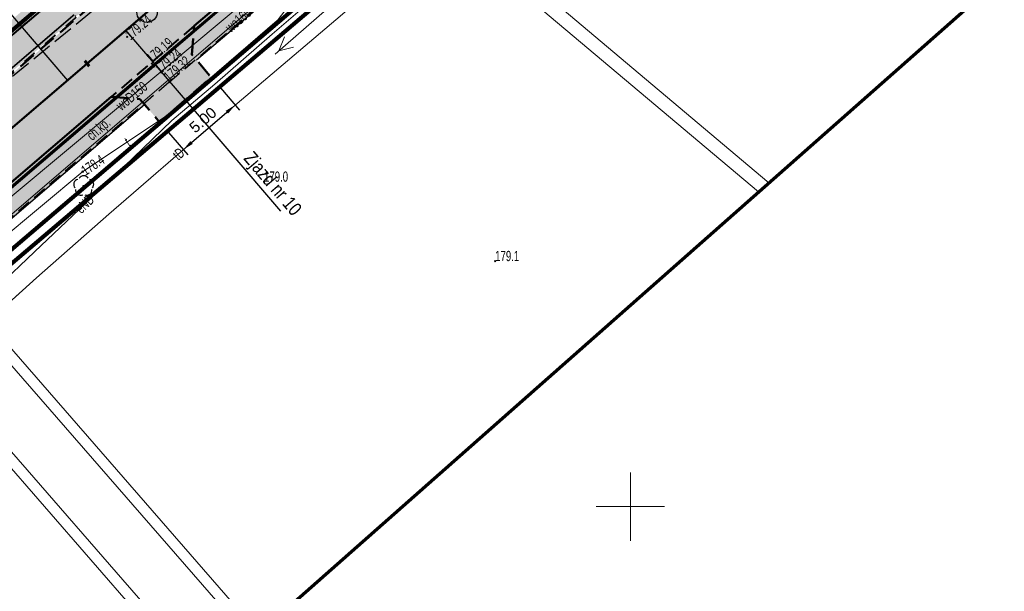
# Model space of a CAD drawing. Header units: metres. Extents: x 7429064 to 7431133, y 5709479 to 5714472.
# Tile 96 of 140: x 7429705 to 7429777, y 5709994 to 5710036. Entities that reach past the tile are written whole.
import ezdxf
from ezdxf.enums import TextEntityAlignment as Align

# ---------------------------------------------------------------- set-up
doc = ezdxf.new("R2010")
doc.units = ezdxf.units.M
for name, pattern in [('1', [0]), ('12', [3, 1, -1, 0, -1]), ('2_KTCR02', [1.5, 1, -0.5]), ('2_KTJZ01', [2, 1.5, -0.5]), ('2_KTKR01', [0]), ('3_14', [1, -1]), ('3_KTCR02', [1.5, 1, -0.5]), ('3_KTJZ01', [2, 1.5, -0.5]), ('3_KTKR01', [0]), ('4_SUOP03_17', [0]), ('4_SUPE_01', [0]), ('4_SUPT_01', [0]), ('4_SUPW_01', [0]), ('7_1', [0]), ('7_SUOP03_07', [0]), ('7_SUPE_01', [0]), ('7_SUPT_01', [0]), ('7_SUPW_01', [0]), ('CENTER2', [1.125, 0.75, -0.125, 0.125, -0.125]), ('DASHED', [19.05, 12.7, -6.35]), ('HIDDEN', [0.375, 0.25, -0.125])]:
    doc.linetypes.add(name, pattern=pattern)
for name, color, linetype in [('_1_Mapa', 7, 'Continuous'), ('_1_X-REFY', 7, 'Continuous'), ('C-DROGI-SYTUACJA-ETYKIETY', 7, 'Continuous'), ('D_1_LINIA_OPIS_ZJAZDY', 7, 'Continuous'), ('zzz.gaHSDomyslna', 7, 'Continuous')]:
    doc.layers.add(name, color=color, linetype=linetype)
doc.layers.add('_Brudnopis', color=22, linetype='Continuous', lineweight=50, plot=False)
for name, color, linetype, lineweight in [('_D_7_PAS DROGOWY-LINIA ROZGR TEREN INW', 222, 'HIDDEN', 50), ('_D_7_TEREN NIEZBEDNY DLA OB_BUD', 252, 'HIDDEN', 50), ('_D_8_Wymiary', 7, 'Continuous', 20), ('D_1_LINIA_KRAWĘŻNIK_BET_20_30 WYN 0-2 CM', 5, 'HIDDEN', 40), ('D_1_LINIA_KRAWĘŻNIK_BET_20_30 WYN 12 CM - III', 7, 'Continuous', 50), ('gaPoziome', 7, 'Continuous', 30), ('GMINA_L_0', 252, '12', 35), ('KRAWĘŻNIK BETONOWY 12_25 WYN 0 CM', 250, 'DASHED', 50), ('KRZYZE_L_0', 252, '1', 18), ('KTCR_E_T_1', 252, 'Continuous', 15), ('KTCR_L_1', 252, '2_KTCR02', 30), ('KTJZ_L_0', 252, '2_KTJZ01', 30), ('KTKR_L_0', 252, '2_KTKR01', 30), ('OBOP_T_1', 82, 'Continuous', 30), ('RTPW_T_0', 252, 'Continuous', 15), ('RTPW_T_1', 252, 'Continuous', 15), ('SUOT_L_1', 252, '4_SUOP03_17', 35), ('SUPE_E_T_3', 252, 'Continuous', 15), ('SUPE_L_3', 252, '4_SUPE_01', 18), ('SUPT_E_T_0', 252, 'Continuous', 15), ('SUPT_L_0', 252, '4_SUPT_01', 18), ('SUPW_E_T_0', 252, 'Continuous', 15), ('SUPW_L_0', 252, '4_SUPW_01', 18), ('SUTT_T_0', 252, 'Continuous', 18), ('zakres', 252, 'Continuous', 70)]:
    doc.layers.add(name, color=color, linetype=linetype, lineweight=lineweight)
doc.layers.add('D_1_LINIA_OBRZEŻE_BET_6x30cm - III', color=24, linetype='Continuous', lineweight=30, transparency=0.3)
doc.layers.add('D_2_HECZ_ZJAZDY - KOSTKA BET', color=214, linetype='Continuous', lineweight=13, transparency=0.3)
doc.layers.add('D_2_HECZ_CHODNIK_KOSTKA', color=7, linetype='Continuous', lineweight=0, true_color=0xf7f588, transparency=0.35)
doc.layers.add('D_2_HECZ_JEZDNIA KR3- NOWA KONSTRUKCJA', color=7, linetype='Continuous', lineweight=13, true_color=0x99e6ff, transparency=0.3)
doc.layers.add('DZIALKA_L_0', color=7, linetype='1', lineweight=40, true_color=0x008000)
doc.layers.add('HECZ DROGI ROWEROWE', color=7, linetype='Continuous', lineweight=13, true_color=0xff8a8a)
doc.styles.add('major_arial', font='arial.ttf')
doc.styles.add('Styl Arial', font='arial.ttf', dxfattribs={"width": 0.8, "height": 0.9})
doc.dimstyles.new('major_500', dxfattribs={"dimtxt": 0.8, "dimasz": 0.8, "dimexe": 0.5, "dimexo": 1, "dimgap": 0.3, "dimtad": 1, "dimzin": 1, "dimdsep": 46, "dimtxsty": 'major_arial', "dimcen": 0, "dimse1": 1, "dimse2": 1, "dimaunit": 1, "dimadec": 1, "dimazin": 0, "dimtfac": 1, "dimtix": 1, "dimtmove": 0, "dimatfit": 3, "dimfxl": 2, "dimfxlon": 1, "dimtolj": 1, "dimarcsym": 0})

# ---------------------------------------------------------------- blocks, each defined once
blk = doc.blocks.new('3_OBOP02_01')
at = {"linetype": 'Continuous'}
blk.add_circle((0, 0), 0.045, dxfattribs=at)
for centre, start, end in [((0, 0.375), 30.14012, 149.85988), ((-0.357, 0.116), 102.14447, 221.86002), ((0.357, 0.116), 318.13998, 77.85553), ((-0.22, -0.303), 174.14818, 293.85423), ((0.22, -0.303), 246.14577, 5.85182)]:
    blk.add_arc(centre, 0.375, start, end, dxfattribs=at)
blk = doc.blocks.new('3_RTPW01')
at = {"linetype": 'Continuous'}
blk.add_circle((0, 0), 0.045, dxfattribs=at)
blk = doc.blocks.new('3_RTPW02')
at = {"linetype": 'Continuous'}
blk.add_circle((0, 0), 0.045, dxfattribs=at)
blk = doc.blocks.new('7_SUPS01_07')
at = {"linetype": 'Continuous'}
blk.add_circle((0, 0), 0.0625, dxfattribs=at)
blk = doc.blocks.new('X-ref_MDCP_Szara')
at = {"layer": 'DZIALKA_L_0', "linetype": '1'}
for p, q in [((7429836.45, 5710146.5), (7429660.24, 5709996.55)), ((7429668.8, 5709988.15), (7429832.91, 5710127.96))]:
    blk.add_line(p, q, dxfattribs=at)
at = {"layer": 'GMINA_L_0', "linetype": '12'}
blk.add_line((7429660.24, 5709996.55), (7429836.45, 5710146.5), dxfattribs=at)
at = {"layer": 'KRZYZE_L_0', "linetype": '1'}
for p, q in [((7429750, 5709997.5), (7429750, 5710002.5)), ((7429747.5, 5710000), (7429752.5, 5710000))]:
    blk.add_line(p, q, dxfattribs=at)
at = {"layer": 'KTCR_L_1', "linetype": '3_14'}
for p in [(7429737.95, 5710051.59), (7429691.93, 5710012.33)]:
    blk.add_line(p, (7429715.16, 5710032.17), dxfattribs=at)
at = {"layer": 'KTCR_L_1', "linetype": '3_KTCR02'}
for q in [(7429738.93, 5710050.44), (7429693.03, 5710011.15)]:
    blk.add_line((7429716.29, 5710031.02), q, dxfattribs=at)
at = {"layer": 'KTJZ_L_0', "linetype": '3_KTJZ01'}
for p, q in [((7429737.95, 5710051.59), (7429715.16, 5710032.17)), ((7429687.8, 5710017.54), (7429710.93, 5710036.44)), ((7429715.16, 5710032.17), (7429691.93, 5710012.33))]:
    blk.add_line(p, q, dxfattribs=at)
at = {"layer": 'KTKR_L_0', "linetype": '3_KTKR01'}
for p in [(7429737.95, 5710051.59), (7429691.93, 5710012.33)]:
    blk.add_line(p, (7429715.16, 5710032.17), dxfattribs=at)
at = {"layer": 'SUOT_L_1', "linetype": '7_SUOP03_07'}
blk.add_line((7429716.23, 5710028.66), (7429724.18, 5710035.49), dxfattribs=at)
at = {"layer": 'SUOT_L_1', "linetype": '7_1'}
blk.add_line((7429716.23, 5710028.66), (7429724.18, 5710035.49), dxfattribs=at)
at = {"layer": 'SUPE_L_3', "linetype": '7_SUPE_01'}
for p, q in [((7429723.81, 5710034.53), (7429729.15, 5710039.13)), ((7429724.034, 5710033.068), (7429727.802, 5710036.356)), ((7429719.62, 5710030.86), (7429723.81, 5710034.53)), ((7429724.298, 5710033.299), (7429724.723, 5710034.333)), ((7429724.298, 5710033.299), (7429725.38, 5710033.579)), ((7429716.49, 5710028.22), (7429719.62, 5710030.86)), ((7429711.57, 5710023.5), (7429716.49, 5710028.22)), ((7429706.43, 5710018.62), (7429711.57, 5710023.5)), ((7429700.16, 5710012.66), (7429706.43, 5710018.62))]:
    blk.add_line(p, q, dxfattribs=at)
at = {"layer": 'SUPT_L_0', "linetype": '7_SUPT_01'}
for p, q in [((7429724.18, 5710035.49), (7429727.42, 5710039.77)), ((7429733.19, 5710039.64), (7429728.47, 5710035.58)), ((7429716.23, 5710028.66), (7429724.18, 5710035.49)), ((7429728.47, 5710035.58), (7429719.65, 5710028.09)), ((7429709.97, 5710024.48), (7429716.23, 5710028.66)), ((7429719.65, 5710028.09), (7429711.88, 5710021.36)), ((7429679.55, 5709999.21), (7429709.97, 5710024.48)), ((7429706.58, 5710016.73), (7429711.88, 5710021.36)), ((7429697.61, 5710008.63), (7429706.58, 5710016.73))]:
    blk.add_line(p, q, dxfattribs=at)
at = {"layer": 'SUPW_L_0', "linetype": '7_SUPW_01'}
for p, q in [((7429659.872, 5709982.877), (7429732.87, 5710045.46)), ((7429725.657, 5710040.114), (7429694.747, 5710014.324))]:
    blk.add_line(p, q, dxfattribs=at)
at = {"layer": 'SUPW_L_0', "linetype": '7_1'}
for p, q in [((7429659.872, 5709982.877), (7429732.87, 5710045.46)), ((7429738.916, 5710041.52), (7429760.112, 5710023.673)), ((7429759.354, 5710023.004), (7429738.21, 5710040.808)), ((7429694.747, 5710014.324), (7429725.657, 5710040.114)), ((7429693.294, 5710024.684), (7429722.85, 5709990.774)), ((7429722.25, 5709990.244), (7429692.691, 5710024.159)), ((7429699.654, 5710009.846), (7429719.14, 5709987.498)), ((7429718.54, 5709986.968), (7429699.05, 5710009.321))]:
    blk.add_line(p, q, dxfattribs=at)
at = {"layer": 'zakres', "linetype": 'Continuous', "lineweight": 70, "flags": 128}
blk.add_lwpolyline([(7429664.145, 5709938.943), (7429852.365, 5710105.124), (7429894.812, 5710142.052)], dxfattribs=at)
at = {"layer": 'OBOP_T_1'}
blk.add_blockref('3_OBOP02_01', (7429710.04, 5710023.43), dxfattribs=at)
at = {"layer": 'RTPW_T_0'}
for p in [(7429723.22, 5710023.74), (7429740.117, 5710017.939)]:
    blk.add_blockref('3_RTPW01', p, dxfattribs=at)
at = {"layer": 'RTPW_T_1'}
for p in [(7429713.21, 5710034.33), (7429715.02, 5710032.37), (7429715.16, 5710032.17), (7429716.29, 5710031.02)]:
    blk.add_blockref('3_RTPW02', p, dxfattribs=at)
at = {"layer": 'SUTT_T_0'}
blk.add_blockref('7_SUPS01_07', (7429709.97, 5710024.48), dxfattribs=at)
at = {"layer": 'KTCR_E_T_1', "width": 0.7}
blk.add_text('ch.kp.', height=0.75, rotation=40.9623, dxfattribs=at).set_placement((7429711.177, 5710027.531), align=Align.MIDDLE)
at = {"layer": 'RTPW_T_0', "width": 0.7}
for s, p in [('179.0', (7429723.22, 5710023.74)), ('179.1', (7429740.117, 5710017.939))]:
    blk.add_text(s, height=0.75, dxfattribs=at).set_placement(p)
at = {"layer": 'RTPW_T_1', "width": 0.7}
blk.add_text('179.24', height=0.75, rotation=40.40575, dxfattribs=at).set_placement((7429713.21, 5710034.33), align=Align.MIDDLE_LEFT)
for s, rotation, p in [('179.19', 40.60765, (7429715.02, 5710032.37)), ('179.32', 40.62213, (7429716.29, 5710031.02))]:
    blk.add_text(s, height=0.75, rotation=rotation, dxfattribs=at).set_placement(p)
blk.add_text('179.24', height=0.75, rotation=40.43526, dxfattribs=at).set_placement((7429715.16, 5710032.17), align=Align.TOP_LEFT)
at = {"layer": 'SUPE_E_T_3', "width": 0.7}
blk.add_text('eND', height=0.75, rotation=43.51362, dxfattribs=at).set_placement((7429710.114, 5710022.117), align=Align.MIDDLE)
at = {"layer": 'SUPT_E_T_0', "width": 0.7}
for s, rotation, p in [('t', 33.7323, (7429713.226, 5710026.654)), ('tD', 40.89752, (7429716.976, 5710025.774))]:
    blk.add_text(s, height=0.75, rotation=rotation, dxfattribs=at).set_placement(p, align=Align.MIDDLE)
at = {"layer": 'SUPW_E_T_0', "width": 0.7}
for s, rotation, p in [('wo160', 40.60702, (7429721.329, 5710035.566)), ('woD150', 39.83999, (7429713.545, 5710030.009))]:
    blk.add_text(s, height=0.75, rotation=rotation, dxfattribs=at).set_placement(p, align=Align.MIDDLE)
at = {"layer": 'SUTT_T_0', "width": 0.7}
blk.add_text('178.4', height=0.75, rotation=33.50838, dxfattribs=at).set_placement((7429709.97, 5710024.48), align=Align.MIDDLE_LEFT)
blk = doc.blocks.new('*U286')
at = {"layer": 'zzz.gaHSDomyslna', "color": 140}
for points in [[(22.792, 19.507, 0.12, 0.12, 0), (24.312, 20.807, 0.12, 0.12, 0)], [(18.234, 15.606, 0.12, 0.12, 0), (19.753, 16.906, 0.12, 0.12, 0)]]:
    blk.add_lwpolyline(points, format="xyseb", dxfattribs=at)
blk = doc.blocks.new('gaHSPos')
at = {"color": 0, "linetype": 'Continuous', "lineweight": 0}
blk.add_point((0, 0), dxfattribs=at)
blk = doc.blocks.new('*U247')
at = {"layer": 'zzz.gaHSDomyslna', "color": 140}
for points in [[(5.24, 4.643, 0.12, 0.12, 0), (-0.078, 0.091, 0.12, 0.12, 0)], [(4.636, 3.81, 0.12, 0.12, 0), (5.396, 4.46, 0.12, 0.12, 0)], [(3.117, 2.51, 0.12, 0.12, 0), (3.877, 3.16, 0.12, 0.12, 0)], [(1.598, 1.209, 0.12, 0.12, 0), (2.357, 1.86, 0.12, 0.12, 0)], [(0.078, -0.091, 0.12, 0.12, 0), (0.838, 0.559, 0.12, 0.12, 0)]]:
    blk.add_lwpolyline(points, format="xyseb", dxfattribs=at)
at = {"color": 140}
for p in [(5.318, 4.552), (0, 0)]:
    blk.add_blockref('gaHSPos', p, dxfattribs=at)
blk = doc.blocks.new('X-ref_SOR')
at = {"layer": 'gaPoziome'}
for name, p in [('*U286', (7429687.419, 5710012.817)), ('*U247', (7429704.1, 5710031.305))]:
    blk.add_blockref(name, p, dxfattribs=at)
blk = doc.blocks.new('*D115')
at = {"layer": '_D_8_Wymiary', "color": 0, "lineweight": -2, "transparency": 16777216}
for p, q in [((7429720.028, 5710030.605), (7429721.437, 5710028.966)), ((7429717.925, 5710026.608), (7429720.504, 5710028.824)), ((7429716.236, 5710027.347), (7429717.644, 5710025.707))]:
    blk.add_line(p, q, dxfattribs=at)
at = {"layer": '_D_8_Wymiary', "color": 0, "transparency": 16777216}
for points in [[(7429720.417, 5710028.925), (7429720.591, 5710028.722), (7429721.111, 5710029.345)], [(7429717.838, 5710026.709), (7429718.012, 5710026.507), (7429717.318, 5710026.087)]]:
    blk.add_solid(points, dxfattribs=at)
at = {"layer": 'Defpoints', "color": 0, "transparency": 16777216}
for p in [(7429719.377, 5710031.363), (7429721.111, 5710029.345), (7429715.584, 5710028.105)]:
    blk.add_point(p, dxfattribs=at)
at = {"layer": '_D_8_Wymiary', "color": 0, "transparency": 16777216, "insert": (7429718.753, 5710028.253), "char_height": 0.8, "attachment_point": 5, "rotation": 40.66652, "style": 'major_arial'}
blk.add_mtext('\\A1;5.00', dxfattribs=at)
blk = doc.blocks.new('AeccTickCircle')
at = {"color": 0, "linetype": 'ByBlock', "lineweight": -2}
blk.add_circle((0, 0), 0.5, dxfattribs=at)
blk = doc.blocks.new('AeccTickLine')
at = {"color": 0, "linetype": 'ByBlock', "lineweight": -2}
blk.add_line((0, 1), (0, -1), dxfattribs=at)
blk = doc.blocks.new('OŚ_Dąbrowskiego_1')
at = {"layer": '_D_8_Wymiary', "color": 1, "linetype": 'CENTER2', "lineweight": 35, "flags": 128}
blk.add_lwpolyline([(7429230.998, 5709660.664), (7429273.145, 5709676.622, 0.085629), (7429337.582, 5709714.618), (7429502.301, 5709854.381), (7429714.669, 5710036.139), (7429868.111, 5710165.952)], format="xyb", dxfattribs=at)
at = {"layer": 'C-DROGI-SYTUACJA-ETYKIETY', "color": 7, "linetype": 'Continuous', "lineweight": -3, "xscale": 1.5, "yscale": 1.5, "zscale": 1.5, "rotation": 40.55900962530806}
blk.add_blockref('AeccTickCircle', (7429714.669, 5710036.139), dxfattribs=at)
at = {"layer": 'C-DROGI-SYTUACJA-ETYKIETY', "color": 7, "linetype": 'Continuous', "lineweight": 60, "xscale": 0.25, "yscale": 0.25, "zscale": 0.25, "rotation": 40.55900962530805}
blk.add_blockref('AeccTickLine', (7429710.271, 5710032.375), dxfattribs=at)

msp = doc.modelspace()

# ---------------------------------------------------------------- hatches: boundary and pattern name
at = {"layer": 'D_2_HECZ_CHODNIK_KOSTKA', "transparency": 33554585}
h = msp.add_hatch(color=256, dxfattribs=at)
h.dxf.hatch_style = 1
h.paths.add_polyline_path([(7429638.934, 5709954.087), (7429640.777, 5709951.999), (7429638.441, 5709949.938), (7429636.626, 5709951.994)], flags=16)
edge = h.paths.add_edge_path(flags=16)
edge.add_arc((7429654.582, 5709963.368), 1.5, 0, 360)
h.paths.add_polyline_path([(7429662.693, 5709978.696), (7429660.193, 5709981.617), (7429660.302, 5709983.027), (7429663.87, 5709986.081), (7429664.797, 5709985.745), (7429665.85, 5709979.514), (7429664.189, 5709978.469)], flags=16)
edge = h.paths.add_edge_path(flags=16)
edge.add_arc((7429638.601, 5709947.846), 0.045, 131.82718, 219.38494)
edge.add_line((7429638.566, 5709947.817), (7429636.832, 5709946.394))
edge.add_line((7429636.832, 5709946.394), (7429635.391, 5709947.983))
edge.add_line((7429635.391, 5709947.983), (7429637.179, 5709949.435))
edge.add_line((7429637.179, 5709949.435), (7429638.571, 5709947.879))
edge = h.paths.add_edge_path(flags=16)
edge.add_arc((7429645.82, 5709955.199), 1.5, 0, 180)
edge.add_arc((7429645.82, 5709955.199), 1.5, 180, 360)
edge = h.paths.add_edge_path()
edge.add_line((7429712.034, 5710029.935), (7429658.242, 5709983.896))
edge.add_arc((7429659.833, 5709982.472), 2.136, 138.16363, 217.41674)
edge.add_line((7429658.137, 5709981.174), (7429662.461, 5709976.122))
edge.add_line((7429662.461, 5709976.122), (7429648.558, 5709964.222))
edge.add_line((7429648.558, 5709964.222), (7429646.835, 5709966.236))
edge.add_line((7429646.835, 5709966.236), (7429635.022, 5709956.126))
edge.add_arc((7429638.273, 5709952.327), 5, 130.55901, 179.14209)
edge.add_line((7429633.274, 5709952.402), (7429636.193, 5709940.012))
edge.add_line((7429636.193, 5709940.012), (7429636.937, 5709940.297))
edge.add_line((7429636.937, 5709940.297), (7429638.161, 5709941.514))
edge.add_line((7429638.161, 5709941.514), (7429636.84, 5709943.07))
edge.add_line((7429636.84, 5709943.07), (7429641.44, 5709947.06))
edge.add_line((7429641.44, 5709947.06), (7429642.8, 5709945.53))
edge.add_line((7429642.8, 5709945.53), (7429644.87, 5709947.34))
edge.add_line((7429644.87, 5709947.34), (7429643.5, 5709948.96))
edge.add_line((7429643.5, 5709948.96), (7429652.14, 5709956.36))
edge.add_line((7429652.14, 5709956.36), (7429658.31, 5709961.76))
edge.add_line((7429658.31, 5709961.76), (7429659.652, 5709960.219))
edge.add_line((7429659.652, 5709960.219), (7429660.67, 5709961.16))
edge.add_line((7429660.67, 5709961.16), (7429659.38, 5709962.66))
edge.add_line((7429659.38, 5709962.66), (7429662.38, 5709965.27))
edge.add_line((7429662.38, 5709965.27), (7429663.721, 5709963.735))
edge.add_line((7429663.721, 5709963.735), (7429664.65, 5709964.56))
edge.add_line((7429664.65, 5709964.56), (7429661.84, 5709967.78))
edge.add_line((7429661.84, 5709967.78), (7429666.72, 5709971.95))
edge.add_line((7429666.72, 5709971.95), (7429664.152, 5709974.98))
edge.add_line((7429664.152, 5709974.98), (7429668.661, 5709978.913))
edge.add_line((7429668.661, 5709978.913), (7429667.19, 5709980.588))
edge.add_line((7429667.19, 5709980.588), (7429666.126, 5709986.882))
edge.add_line((7429666.126, 5709986.882), (7429666.719, 5709988.519))
edge.add_line((7429666.719, 5709988.519), (7429714.477, 5710029.393))
edge.add_line((7429714.477, 5710029.393), (7429714.151, 5710029.773))
edge.add_line((7429714.151, 5710029.773), (7429712.034, 5710029.935))
edge = h.paths.add_edge_path()
edge.add_line((7429827.678, 5710127.816), (7429718.119, 5710035.128))
edge.add_line((7429718.119, 5710035.128), (7429717.952, 5710033.022))
edge.add_line((7429717.952, 5710033.022), (7429718.278, 5710032.643))
edge.add_line((7429718.278, 5710032.643), (7429831.149, 5710128.133))
edge.add_arc((7429829.636, 5710125.542), 3, 59.70387, 130.73554)
at = {"layer": 'D_2_HECZ_JEZDNIA KR3- NOWA KONSTRUKCJA'}
h = msp.add_hatch(color=256, dxfattribs=at)
h.dxf.hatch_style = 1
edge = h.paths.add_edge_path()
edge.add_arc((7429610.557, 5709990.469), 30, 310.55901, 314.29353)
edge.add_arc((7429610.557, 5709990.469), 30, 314.29353, 325.39412)
edge.add_line((7429635.249, 5709973.431), (7429635.899, 5709972.672))
edge.add_line((7429635.899, 5709972.672), (7429667.702, 5709999.89))
edge.add_line((7429667.702, 5709999.89), (7429675.246, 5710006.347))
edge.add_line((7429675.246, 5710006.347), (7429712.724, 5710038.423))
edge.add_line((7429712.724, 5710038.423), (7429823.828, 5710132.378))
edge.add_line((7429823.828, 5710132.378), (7429834.316, 5710141.377))
edge.add_line((7429834.316, 5710141.377), (7429846.156, 5710151.524))
edge.add_line((7429846.156, 5710151.524), (7429850.099, 5710146.734))
edge.add_line((7429850.099, 5710146.734), (7429838.187, 5710136.85))
edge.add_line((7429838.187, 5710136.85), (7429827.698, 5710127.833))
edge.add_line((7429827.698, 5710127.833), (7429716.613, 5710033.854))
edge.add_line((7429716.613, 5710033.854), (7429633.474, 5709962.699))
edge.add_arc((7429636.726, 5709958.9), 5, 130.55901, 193.25708)
edge.add_line((7429631.859, 5709957.753), (7429636.051, 5709939.958))
edge.add_line((7429636.051, 5709939.958), (7429630.653, 5709938.888))
edge.add_line((7429630.653, 5709938.888), (7429629.491, 5709943.821))
edge.add_arc((7429623.651, 5709942.445), 6, 13.25708, 130.55901)
edge.add_line((7429619.749, 5709947.003), (7429619.729, 5709946.986))
edge.add_line((7429619.729, 5709946.986), (7429617.779, 5709949.265))
edge.add_line((7429617.779, 5709949.265), (7429606.383, 5709939.512))
edge.add_line((7429606.383, 5709939.512), (7429594.274, 5709929.149))
edge.add_line((7429594.274, 5709929.149), (7429594.825, 5709928.314))
edge.add_line((7429594.825, 5709928.314), (7429589.708, 5709924.935))
edge.add_arc((7429606.237, 5709899.9), 30, 123.43399, 130.55901)
edge.add_line((7429586.73, 5709922.692), (7429529.23, 5709873.48))
edge.add_line((7429529.23, 5709873.48), (7429502.179, 5709850.343))
edge.add_line((7429502.179, 5709850.343), (7429339.523, 5709712.33))
edge.add_arc((7429194.822, 5709882.942), 223.711, 294.66533, 310.3021, ccw=False)
edge.add_arc((7429190.304, 5709894.737), 236.317, 290.79615, 294.46753, ccw=False)
edge.add_line((7429274.207, 5709673.816), (7429245.41, 5709663.13))
edge.add_line((7429245.41, 5709663.13), (7429242.106, 5709661.907))
edge.add_line((7429242.106, 5709661.907), (7429240.354, 5709666.717))
edge.add_line((7429240.354, 5709666.717), (7429244.254, 5709668.201))
edge.add_line((7429244.254, 5709668.201), (7429272.082, 5709679.428))
edge.add_arc((7429195.246, 5709882.369), 217, 290.73736, 310.31443)
edge.add_line((7429335.641, 5709716.905), (7429500.355, 5709856.664))
edge.add_line((7429500.355, 5709856.664), (7429629.269, 5709966.997))
edge.add_line((7429629.269, 5709966.997), (7429630.064, 5709967.677))
at = {"layer": 'D_2_HECZ_ZJAZDY - KOSTKA BET', "transparency": 33554508}
h = msp.add_hatch(color=256, dxfattribs=at)
h.dxf.hatch_style = 1
h.paths.add_polyline_path([(7429719.377, 5710031.363), (7429717.952, 5710033.022), (7429718.119, 5710035.128), (7429712.034, 5710029.935), (7429714.151, 5710029.773), (7429715.584, 5710028.105)])
at = {"layer": 'HECZ DROGI ROWEROWE'}
h = msp.add_hatch(color=256, dxfattribs=at)
h.dxf.hatch_style = 1
edge = h.paths.add_edge_path()
edge.add_arc((7429796.82, 5710136.433), 20.404, 308.03217, 334.25282)
edge.add_arc((7429835.93, 5710116.897), 23.318, 143.78965, 152.76235, ccw=False)
edge.add_arc((7429839.325, 5710112.767), 28.527, 132.15112, 141.12382, ccw=False)
edge.add_line((7429820.181, 5710133.917), (7429834.124, 5710145.713))
edge.add_arc((7429837.354, 5710141.896), 5, 102.0154, 130.23149, ccw=False)
edge.add_line((7429836.313, 5710146.786), (7429842.063, 5710148.01))
edge.add_line((7429842.063, 5710148.01), (7429845.234, 5710150.73))
edge.add_line((7429845.234, 5710150.73), (7429843.045, 5710150.264))
edge.add_arc((7429842.629, 5710152.22), 2, 169.05959, 282.0154, ccw=False)
edge.add_line((7429840.665, 5710152.6), (7429846.908, 5710184.895))
edge.add_arc((7429848.38, 5710184.61), 1.5, 109.39883, 169.05959, ccw=False)
edge.add_line((7429847.882, 5710186.025), (7429848.854, 5710186.367))
edge.add_line((7429848.854, 5710186.367), (7429847.265, 5710191.424))
edge.add_line((7429847.265, 5710191.424), (7429846.903, 5710192.479))
edge.add_line((7429846.903, 5710192.479), (7429845.675, 5710198.449))
edge.add_arc((7429825.958, 5710195.082), 20.002, -10.93914, 9.68818, ccw=False)
edge.add_line((7429845.597, 5710191.287), (7429839.403, 5710159.242))
edge.add_arc((7429819.766, 5710163.038), 20, 310.23149, 349.05959, ccw=False)
edge.add_line((7429832.684, 5710147.769), (7429817.64, 5710135.042))
edge.add_arc((7429832.495, 5710117.483), 23, 130.23149, 151.7604)
edge.add_arc((7429794.613, 5710137.829), 20, 310.23149, 331.7604, ccw=False)
edge.add_line((7429807.531, 5710122.56), (7429710.78, 5710040.708))
edge.add_line((7429710.78, 5710040.708), (7429674.341, 5710009.522))
edge.add_arc((7429663.288, 5710022.437), 17, 303.43399, 310.55901, ccw=False)
edge.add_line((7429672.654, 5710008.25), (7429665.175, 5710003.312))
edge.add_arc((7429654.155, 5710020.002), 20, 287.25233, 303.43399, ccw=False)
edge.add_line((7429660.087, 5710000.902), (7429655.396, 5709999.445))
edge.add_arc((7429662.069, 5709977.958), 22.5, 107.25233, 130.55901)
edge.add_line((7429647.439, 5709995.052), (7429638.424, 5709987.337))
edge.add_arc((7429653.054, 5709970.242), 22.5, 130.55901, 144.59525)
edge.add_line((7429634.715, 5709983.278), (7429621.962, 5709965.306))
edge.add_arc((7429606.364, 5709977.009), 19.5, 310.55901, 323.1201, ccw=False)
edge.add_line((7429619.043, 5709962.194), (7429498.409, 5709858.948))
edge.add_line((7429498.409, 5709858.948), (7429409.747, 5709783.718))
edge.add_line((7429409.747, 5709783.718), (7429333.7, 5709719.193))
edge.add_arc((7429195.246, 5709882.369), 214, 294.99294, 310.31443, ccw=False)
edge.add_line((7429285.662, 5709688.408), (7429286.787, 5709685.755))
edge.add_arc((7429195.216, 5709882.43), 216.948, 294.96649, 310.31053)
edge.add_line((7429335.566, 5709716.997), (7429500.277, 5709856.756))
edge.add_line((7429500.277, 5709856.756), (7429621.38, 5709960.403))
edge.add_line((7429621.38, 5709960.403), (7429627.625, 5709965.748))
edge.add_line((7429627.625, 5709965.748), (7429629.904, 5709967.698))
edge.add_line((7429629.904, 5709967.698), (7429629.179, 5709968.529))
edge.add_arc((7429630.687, 5709969.843), 2, 144.59525, 221.08228, ccw=False)
edge.add_line((7429629.056, 5709971.002), (7429636.752, 5709981.829))
edge.add_arc((7429653.054, 5709970.242), 20, 130.55901, 144.59525, ccw=False)
edge.add_line((7429640.049, 5709985.437), (7429649.631, 5709993.62))
edge.add_arc((7429662.069, 5709977.958), 20, 107.25233, 128.45329, ccw=False)
edge.add_line((7429656.137, 5709997.058), (7429665.185, 5709999.868))
edge.add_line((7429665.185, 5709999.868), (7429673.721, 5710005.504))
edge.add_arc((7429657.258, 5710030.439), 29.88, 303.43399, 310.55901)
edge.add_line((7429676.687, 5710007.738), (7429712.64, 5710038.509))
edge.add_line((7429712.64, 5710038.509), (7429809.391, 5710120.361))
edge.add_line((7429809.391, 5710120.361), (7429809.391, 5710120.361))

# ---------------------------------------------------------------- linework, layer by layer
at = {"layer": '_Brudnopis', "flags": 128}
msp.add_lwpolyline([(7429230.998, 5709660.664), (7429273.145, 5709676.622, 0.085605), (7429337.585, 5709714.618), (7429368.823, 5709741.125), (7429502.301, 5709854.381), (7429714.669, 5710036.139), (7429868.111, 5710165.952)], format="xyb", dxfattribs=at)
msp.add_lwpolyline([(7429504.409, 5709851.907), (7429716.775, 5710033.663), (7429870.21, 5710163.471)], dxfattribs=at)
at = {"layer": '_D_7_PAS DROGOWY-LINIA ROZGR TEREN INW', "ltscale": 10, "const_width": 0.3, "flags": 128}
for points in [[(7429287.498, 5709689.141), (7429307.71, 5709696.948), (7429435.698, 5709805.84), (7429660.078, 5709996.74), (7429836.288, 5710146.69)], [(7429668.8, 5709988.15), (7429832.91, 5710127.96)]]:
    msp.add_lwpolyline(points, dxfattribs=at)
at = {"layer": '_D_7_TEREN NIEZBEDNY DLA OB_BUD', "ltscale": 10, "const_width": 0.3, "flags": 128}
msp.add_lwpolyline([(7429838.642, 5710133.498), (7429838.163, 5710130.983), (7429669.785, 5709988.07), (7429674.221, 5709982.833), (7429665.132, 5709974.906), (7429667.705, 5709971.871), (7429662.832, 5709967.707), (7429665.637, 5709964.494), (7429637.109, 5709939.516), (7429616.438, 5709933.991), (7429410.711, 5709758.425), (7429398.46, 5709756.965), (7429363.725, 5709727.377), (7429364.497, 5709726.485), (7429330.157, 5709696.304), (7429317.553, 5709687.475), (7429303.139, 5709679.24), (7429296.402, 5709677.454), (7429295.854, 5709678.755), (7429285.213, 5709675.171), (7429285.468, 5709665.629), (7429278.469, 5709665.47), (7429278.347, 5709670.061), (7429254.481, 5709660.887), (7429229.937, 5709651.368), (7429224.487, 5709665.833), (7429244.657, 5709675.131), (7429249.847, 5709679.192), (7429269.079, 5709686.95), (7429282.549, 5709692.752), (7429296.468, 5709699.803), (7429307.464, 5709706.348), (7429318.986, 5709714.248), (7429330.313, 5709723.204), (7429495.004, 5709862.943), (7429615.273, 5709965.877), (7429632.42, 5709989.108), (7429648.373, 5710002.762), (7429661.377, 5710006.8), (7429669.911, 5710012.64), (7429707.476, 5710044.593), (7429834.508, 5710152.316), (7429838.121, 5710158.939), (7429844.755, 5710193.28), (7429843.741, 5710206.48), (7429852.314, 5710203.598), (7429849.368, 5710188.375), (7429850.227, 5710185.684), (7429848.746, 5710185.163), (7429846.827, 5710175.247), (7429842.58, 5710153.283), (7429856.534, 5710164.104), (7429864.199, 5710154.59)], close=True, dxfattribs=at)
at = {"layer": '_D_8_Wymiary', "flags": 128}
msp.add_lwpolyline([(7429713.118, 5710034.812), (7429717.48, 5710029.734)], dxfattribs=at)
at = {"layer": 'D_1_LINIA_KRAWĘŻNIK_BET_20_30 WYN 0-2 CM', "ltscale": 4, "flags": 128}
msp.add_lwpolyline([(7429718.119, 5710035.128), (7429716.613, 5710033.854), (7429712.034, 5710029.935)], dxfattribs=at)
at = {"layer": 'D_1_LINIA_KRAWĘŻNIK_BET_20_30 WYN 12 CM - III', "flags": 128}
for points in [[(7429831.149, 5710128.133, 0.317837), (7429827.698, 5710127.833), (7429718.119, 5710035.128)], [(7429712.034, 5710029.935), (7429658.242, 5709983.896, 0.414214), (7429658.023, 5709981.076), (7429662.249, 5709976.138), (7429648.574, 5709964.434), (7429644.348, 5709969.372, 0.414214), (7429641.528, 5709969.591)]]:
    msp.add_lwpolyline(points, format="xyb", dxfattribs=at)
at = {"layer": 'D_1_LINIA_OBRZEŻE_BET_6x30cm - III', "flags": 128}
for points in [[(7429718.278, 5710032.643), (7429831.149, 5710128.133)], [(7429668.661, 5709978.913), (7429667.19, 5709980.588), (7429666.126, 5709986.882), (7429666.719, 5709988.519), (7429714.477, 5710029.393)]]:
    msp.add_lwpolyline(points, dxfattribs=at)
at = {"layer": 'D_1_LINIA_OPIS_ZJAZDY', "color": 7, "linetype": 'Continuous', "lineweight": -3}
for points in [[(7429693.322, 5710049.282), (7429708.845, 5710031.144)], [(7429724.436, 5710021.588), (7429713.118, 5710034.812)]]:
    msp.add_lwpolyline(points, dxfattribs=at)
at = {"layer": 'KRAWĘŻNIK BETONOWY 12_25 WYN 0 CM', "ltscale": 0.1, "flags": 128}
for points in [[(7429725.255, 5710049.024), (7429712.724, 5710038.423), (7429698.786, 5710026.494)], [(7429712.034, 5710029.935), (7429714.151, 5710029.773), (7429715.584, 5710028.105), (7429719.377, 5710031.363), (7429717.952, 5710033.022), (7429718.119, 5710035.128)]]:
    msp.add_lwpolyline(points, dxfattribs=at)

# ---------------------------------------------------------------- block references
at = {"layer": '_1_Mapa'}
msp.add_blockref('X-ref_MDCP_Szara', (0, 0), dxfattribs=at)
at = {"layer": '_1_X-REFY'}
for name in ['X-ref_SOR', 'OŚ_Dąbrowskiego_1']:
    msp.add_blockref(name, (0, 0), dxfattribs=at)

# ---------------------------------------------------------------- texts
at = {"layer": 'D_1_LINIA_OPIS_ZJAZDY', "color": 7, "linetype": 'Continuous', "lineweight": -3, "insert": (7429721.942, 5710025.644), "char_height": 1, "width": 9.4699, "attachment_point": 4, "rotation": 310.49529, "style": 'Styl Arial'}
msp.add_mtext('Zjazd nr 10', dxfattribs=at)

# ---------------------------------------------------------------- dimensions: what is measured, and where the dimension line sits
at = {"layer": '_D_8_Wymiary'}
dim = msp.add_aligned_dim(p1=(7429715.584, 5710028.105), p2=(7429719.377, 5710031.363), distance=-2.661, dimstyle='major_500', override={"dimse1": 0, "dimse2": 0, "dimtmove": 1}, dxfattribs=at)
dim.commit()
dim.dimension.update_dxf_attribs({"geometry": '*D115', "text_midpoint": (7429718.753, 5710028.253)})

doc.saveas('drawing.dxf')
